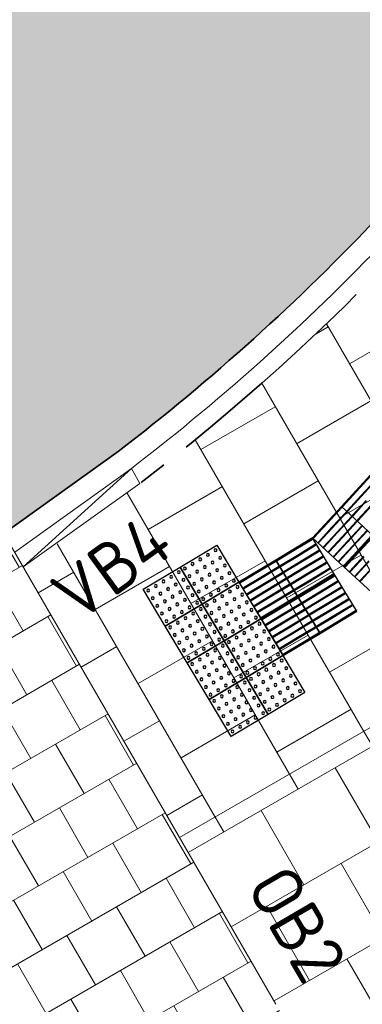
# Model space of a CAD drawing. Header units: metres. Extents: x 196651 to 397723, y 354703 to 710691.
# Tile 54 of 256: x 197670.76 to 197673.15, y 356039.73 to 356046.62. Entities that reach past the tile are written whole.
import ezdxf
from ezdxf.enums import TextEntityAlignment as Align

# ---------------------------------------------------------------- set-up
doc = ezdxf.new("R2010")
doc.units = ezdxf.units.M
doc.header["$MEASUREMENT"] = 0
doc.linetypes.add('VH-OPSLUITBAND_100X200', pattern=[16, 8, -2, 4, -2])
doc.linetypes.add('VH-RIJWIELPADBAND_410X225', pattern=[28, 16, -2, 2, -2, 0, -2, 2, -2])
for name, color, linetype, lineweight in [('N-WE-VH-GOOT_TEGEL-G', 170, 'Continuous', 35), ('N-WE-VH-KANTOPSLUITING_RIJWIELPADBAND_410X250-G', 5, 'VH-RIJWIELPADBAND_410X225', 35), ('N-WE-VH-KANTOPSLUITING_TEKST-T', 7, 'VH-OPSLUITBAND_100X200', 35), ('N-WE-VH-KANTVERHARDING-G', 1, 'Continuous', 5), ('N-WE-VH-VERHARDING_ASFALT_DEKLAAG-G_ZWART', 252, 'Continuous', 5), ('N-WE-VH-VERHARDING_TEGEL-200X200X50-A', 252, 'Continuous', 18), ('N-WE-VH-VERHARDING_TEGEL-A', 252, 'Continuous', 5), ('N-WE-VH-VERKEERSTEGEL-GELEIDETEGEL-S', 5, 'Continuous', 25), ('N-WE-VH-VERKEERSTEGEL-NOPPENTEGEL-S', 5, 'Continuous', 25)]:
    doc.layers.add(name, color=color, linetype=linetype, lineweight=lineweight)
doc.layers.add('N-WE-VH-VERHARDING_ASFALT_DEKLAAG-G_ROOD', color=7, linetype='Continuous', lineweight=5, true_color=0xbf4040)
doc.styles.add('NLCS-ISO', font='NLCS-ISO.ttf')

# ---------------------------------------------------------------- blocks, each defined once
blk = doc.blocks.new('TEKST TB')
at = {"style": 'NLCS-ISO'}
blk.add_attdef('TEKST_TROTTOIRBANDEN', text='', height=0.36, rotation=0.34071, dxfattribs=at).set_placement((0, 0), align=Align.BOTTOM_CENTER)
blk = doc.blocks.new('*U1818')
at = {"flags": 128}
for points in [[(0, 0.3), (0, 0.6), (0.3, 0.6), (0.3, 0.3)], [(0.3, 0.3), (0.3, 0.6), (0.6, 0.6), (0.6, 0.3)], [(0, 0), (0, 0.3), (0.3, 0.3), (0.3, 0)], [(0.3, 0), (0.3, 0.3), (0.6, 0.3), (0.6, 0)]]:
    blk.add_lwpolyline(points, close=True, dxfattribs=at)
for points in [[(0.0045, 0.5955, -0.414214), (0.007, 0.598), (0.1475, 0.598)], [(0.1475, 0.593), (0.007, 0.593, -0.414214), (0.0045, 0.5955), (0.0045, 0.5955)], [(0.1475, 0.598), (0.293, 0.598, -0.414214), (0.2955, 0.5955), (0.2955, 0.5955, -0.414214), (0.293, 0.593), (0.1475, 0.593)], [(0.3045, 0.5955, -0.414214), (0.307, 0.598), (0.4475, 0.598)], [(0.4475, 0.593), (0.307, 0.593, -0.414214), (0.3045, 0.5955), (0.3045, 0.5955)], [(0.4475, 0.598), (0.593, 0.598, -0.414214), (0.5955, 0.5955), (0.5955, 0.5955, -0.414214), (0.593, 0.593), (0.4475, 0.593)], [(0.0045, 0.547, -0.414214), (0.007, 0.5495), (0.1475, 0.5495)], [(0.1475, 0.5445), (0.007, 0.5445, -0.414214), (0.0045, 0.547), (0.0045, 0.547)], [(0.0045, 0.4985, -0.414214), (0.007, 0.501), (0.1475, 0.501)], [(0.1475, 0.496), (0.007, 0.496, -0.414214), (0.0045, 0.4985), (0.0045, 0.4985)], [(0.1475, 0.5495), (0.293, 0.5495, -0.414214), (0.2955, 0.547), (0.2955, 0.547, -0.414214), (0.293, 0.5445), (0.1475, 0.5445)], [(0.1475, 0.501), (0.293, 0.501, -0.414214), (0.2955, 0.4985), (0.2955, 0.4985, -0.414214), (0.293, 0.496), (0.1475, 0.496)], [(0.3045, 0.547, -0.414214), (0.307, 0.5495), (0.4475, 0.5495)], [(0.4475, 0.5445), (0.307, 0.5445, -0.414214), (0.3045, 0.547), (0.3045, 0.547)], [(0.3045, 0.4985, -0.414214), (0.307, 0.501), (0.4475, 0.501)], [(0.4475, 0.496), (0.307, 0.496, -0.414214), (0.3045, 0.4985), (0.3045, 0.4985)], [(0.4475, 0.5495), (0.593, 0.5495, -0.414214), (0.5955, 0.547), (0.5955, 0.547, -0.414214), (0.593, 0.5445), (0.4475, 0.5445)], [(0.4475, 0.501), (0.593, 0.501, -0.414214), (0.5955, 0.4985), (0.5955, 0.4985, -0.414214), (0.593, 0.496), (0.4475, 0.496)], [(0.0045, 0.45, -0.414214), (0.007, 0.4525), (0.1475, 0.4525)], [(0.1475, 0.4475), (0.007, 0.4475, -0.414214), (0.0045, 0.45), (0.0045, 0.45)], [(0.1475, 0.4525), (0.293, 0.4525, -0.414214), (0.2955, 0.45), (0.2955, 0.45, -0.414214), (0.293, 0.4475), (0.1475, 0.4475)], [(0.3045, 0.45, -0.414214), (0.307, 0.4525), (0.4475, 0.4525)], [(0.4475, 0.4475), (0.307, 0.4475, -0.414214), (0.3045, 0.45), (0.3045, 0.45)], [(0.4475, 0.4525), (0.593, 0.4525, -0.414214), (0.5955, 0.45), (0.5955, 0.45, -0.414214), (0.593, 0.4475), (0.4475, 0.4475)], [(0.0045, 0.4015, -0.414214), (0.007, 0.404), (0.1475, 0.404)], [(0.1475, 0.399), (0.007, 0.399, -0.414214), (0.0045, 0.4015), (0.0045, 0.4015)], [(0.0045, 0.353, -0.414214), (0.007, 0.3555), (0.1475, 0.3555)], [(0.1475, 0.3505), (0.007, 0.3505, -0.414214), (0.0045, 0.353), (0.0045, 0.353)], [(0.1475, 0.404), (0.293, 0.404, -0.414214), (0.2955, 0.4015), (0.2955, 0.4015, -0.414214), (0.293, 0.399), (0.1475, 0.399)], [(0.1475, 0.3555), (0.293, 0.3555, -0.414214), (0.2955, 0.353), (0.2955, 0.353, -0.414214), (0.293, 0.3505), (0.1475, 0.3505)], [(0.3045, 0.4015, -0.414214), (0.307, 0.404), (0.4475, 0.404)], [(0.4475, 0.399), (0.307, 0.399, -0.414214), (0.3045, 0.4015), (0.3045, 0.4015)], [(0.3045, 0.353, -0.414214), (0.307, 0.3555), (0.4475, 0.3555)], [(0.4475, 0.3505), (0.307, 0.3505, -0.414214), (0.3045, 0.353), (0.3045, 0.353)], [(0.4475, 0.404), (0.593, 0.404, -0.414214), (0.5955, 0.4015), (0.5955, 0.4015, -0.414214), (0.593, 0.399), (0.4475, 0.399)], [(0.4475, 0.3555), (0.593, 0.3555, -0.414214), (0.5955, 0.353), (0.5955, 0.353, -0.414214), (0.593, 0.3505), (0.4475, 0.3505)], [(0.0045, 0.3045, -0.414214), (0.007, 0.307), (0.1475, 0.307)], [(0.1475, 0.302), (0.007, 0.302, -0.414214), (0.0045, 0.3045), (0.0045, 0.3045)], [(0.0045, 0.2955, -0.414214), (0.007, 0.298), (0.1475, 0.298)], [(0.1475, 0.293), (0.007, 0.293, -0.414214), (0.0045, 0.2955), (0.0045, 0.2955)], [(0.1475, 0.307), (0.293, 0.307, -0.414214), (0.2955, 0.3045), (0.2955, 0.3045, -0.414214), (0.293, 0.302), (0.1475, 0.302)], [(0.1475, 0.298), (0.293, 0.298, -0.414214), (0.2955, 0.2955), (0.2955, 0.2955, -0.414214), (0.293, 0.293), (0.1475, 0.293)], [(0.3045, 0.3045, -0.414214), (0.307, 0.307), (0.4475, 0.307)], [(0.4475, 0.302), (0.307, 0.302, -0.414214), (0.3045, 0.3045), (0.3045, 0.3045)], [(0.3045, 0.2955, -0.414214), (0.307, 0.298), (0.4475, 0.298)], [(0.4475, 0.293), (0.307, 0.293, -0.414214), (0.3045, 0.2955), (0.3045, 0.2955)], [(0.4475, 0.307), (0.593, 0.307, -0.414214), (0.5955, 0.3045), (0.5955, 0.3045, -0.414214), (0.593, 0.302), (0.4475, 0.302)], [(0.4475, 0.298), (0.593, 0.298, -0.414214), (0.5955, 0.2955), (0.5955, 0.2955, -0.414214), (0.593, 0.293), (0.4475, 0.293)], [(0.0045, 0.247, -0.414214), (0.007, 0.2495), (0.1475, 0.2495)], [(0.1475, 0.2445), (0.007, 0.2445, -0.414214), (0.0045, 0.247), (0.0045, 0.247)], [(0.1475, 0.2495), (0.293, 0.2495, -0.414214), (0.2955, 0.247), (0.2955, 0.247, -0.414214), (0.293, 0.2445), (0.1475, 0.2445)], [(0.3045, 0.247, -0.414214), (0.307, 0.2495), (0.4475, 0.2495)], [(0.4475, 0.2445), (0.307, 0.2445, -0.414214), (0.3045, 0.247), (0.3045, 0.247)], [(0.4475, 0.2495), (0.593, 0.2495, -0.414214), (0.5955, 0.247), (0.5955, 0.247, -0.414214), (0.593, 0.2445), (0.4475, 0.2445)], [(0.0045, 0.1985, -0.414214), (0.007, 0.201), (0.1475, 0.201)], [(0.1475, 0.196), (0.007, 0.196, -0.414214), (0.0045, 0.1985), (0.0045, 0.1985)], [(0.0045, 0.15, -0.414214), (0.007, 0.1525), (0.1475, 0.1525)], [(0.1475, 0.1475), (0.007, 0.1475, -0.414214), (0.0045, 0.15), (0.0045, 0.15)], [(0.1475, 0.201), (0.293, 0.201, -0.414214), (0.2955, 0.1985), (0.2955, 0.1985, -0.414214), (0.293, 0.196), (0.1475, 0.196)], [(0.1475, 0.1525), (0.293, 0.1525, -0.414214), (0.2955, 0.15), (0.2955, 0.15, -0.414214), (0.293, 0.1475), (0.1475, 0.1475)], [(0.3045, 0.1985, -0.414214), (0.307, 0.201), (0.4475, 0.201)], [(0.4475, 0.196), (0.307, 0.196, -0.414214), (0.3045, 0.1985), (0.3045, 0.1985)], [(0.3045, 0.15, -0.414214), (0.307, 0.1525), (0.4475, 0.1525)], [(0.4475, 0.1475), (0.307, 0.1475, -0.414214), (0.3045, 0.15), (0.3045, 0.15)], [(0.4475, 0.201), (0.593, 0.201, -0.414214), (0.5955, 0.1985), (0.5955, 0.1985, -0.414214), (0.593, 0.196), (0.4475, 0.196)], [(0.4475, 0.1525), (0.593, 0.1525, -0.414214), (0.5955, 0.15), (0.5955, 0.15, -0.414214), (0.593, 0.1475), (0.4475, 0.1475)], [(0.0045, 0.1015, -0.414214), (0.007, 0.104), (0.1475, 0.104)], [(0.1475, 0.099), (0.007, 0.099, -0.414214), (0.0045, 0.1015), (0.0045, 0.1015)], [(0.1475, 0.104), (0.293, 0.104, -0.414214), (0.2955, 0.1015), (0.2955, 0.1015, -0.414214), (0.293, 0.099), (0.1475, 0.099)], [(0.3045, 0.1015, -0.414214), (0.307, 0.104), (0.4475, 0.104)], [(0.4475, 0.099), (0.307, 0.099, -0.414214), (0.3045, 0.1015), (0.3045, 0.1015)], [(0.4475, 0.104), (0.593, 0.104, -0.414214), (0.5955, 0.1015), (0.5955, 0.1015, -0.414214), (0.593, 0.099), (0.4475, 0.099)], [(0.0045, 0.053, -0.414214), (0.007, 0.0555), (0.1475, 0.0555)], [(0.1475, 0.0505), (0.007, 0.0505, -0.414214), (0.0045, 0.053), (0.0045, 0.053)], [(0.0045, 0.0045, -0.414214), (0.007, 0.007), (0.1475, 0.007)], [(0.1475, 0.002), (0.007, 0.002, -0.414214), (0.0045, 0.0045), (0.0045, 0.0045)], [(0.1475, 0.0555), (0.293, 0.0555, -0.414214), (0.2955, 0.053), (0.2955, 0.053, -0.414214), (0.293, 0.0505), (0.1475, 0.0505)], [(0.1475, 0.007), (0.293, 0.007, -0.414214), (0.2955, 0.0045), (0.2955, 0.0045, -0.414214), (0.293, 0.002), (0.1475, 0.002)], [(0.3045, 0.053, -0.414214), (0.307, 0.0555), (0.4475, 0.0555)], [(0.4475, 0.0505), (0.307, 0.0505, -0.414214), (0.3045, 0.053), (0.3045, 0.053)], [(0.3045, 0.0045, -0.414214), (0.307, 0.007), (0.4475, 0.007)], [(0.4475, 0.002), (0.307, 0.002, -0.414214), (0.3045, 0.0045), (0.3045, 0.0045)], [(0.4475, 0.0555), (0.593, 0.0555, -0.414214), (0.5955, 0.053), (0.5955, 0.053, -0.414214), (0.593, 0.0505), (0.4475, 0.0505)], [(0.4475, 0.007), (0.593, 0.007, -0.414214), (0.5955, 0.0045), (0.5955, 0.0045, -0.414214), (0.593, 0.002), (0.4475, 0.002)]]:
    blk.add_lwpolyline(points, format="xyb", dxfattribs=at)
blk = doc.blocks.new('*U2075')
for centre in [(0.025, 0.575), (0.0875, 0.575), (0.15, 0.575), (0.2125, 0.575), (0.275, 0.575), (0.325, 0.575), (0.3875, 0.575), (0.45, 0.575), (0.5125, 0.575), (0.575, 0.575), (0.625, 0.575), (0.6875, 0.575), (0.75, 0.575), (0.8125, 0.575), (0.875, 0.575), (0.925, 0.575), (0.9875, 0.575), (1.05, 0.575), (1.1125, 0.575), (1.175, 0.575), (0.025, 0.5125), (0.0875, 0.5125), (0.15, 0.5125), (0.2125, 0.5125), (0.275, 0.5125), (0.325, 0.5125), (0.3875, 0.5125), (0.45, 0.5125), (0.5125, 0.5125), (0.575, 0.5125), (0.625, 0.5125), (0.6875, 0.5125), (0.75, 0.5125), (0.8125, 0.5125), (0.875, 0.5125), (0.925, 0.5125), (0.9875, 0.5125), (1.05, 0.5125), (1.1125, 0.5125), (1.175, 0.5125), (0.025, 0.45), (0.0875, 0.45), (0.15, 0.45), (0.2125, 0.45), (0.275, 0.45), (0.325, 0.45), (0.3875, 0.45), (0.45, 0.45), (0.5125, 0.45), (0.575, 0.45), (0.625, 0.45), (0.6875, 0.45), (0.75, 0.45), (0.8125, 0.45), (0.875, 0.45), (0.925, 0.45), (0.9875, 0.45), (1.05, 0.45), (1.1125, 0.45), (1.175, 0.45), (0.025, 0.3875), (0.0875, 0.3875), (0.15, 0.3875), (0.2125, 0.3875), (0.275, 0.3875), (0.325, 0.3875), (0.3875, 0.3875), (0.45, 0.3875), (0.5125, 0.3875), (0.575, 0.3875), (0.625, 0.3875), (0.6875, 0.3875), (0.75, 0.3875), (0.8125, 0.3875), (0.875, 0.3875), (0.925, 0.3875), (0.9875, 0.3875), (1.05, 0.3875), (1.1125, 0.3875), (1.175, 0.3875), (0.025, 0.325), (0.025, 0.275), (0.0875, 0.325), (0.0875, 0.275), (0.15, 0.325), (0.15, 0.275), (0.2125, 0.325), (0.2125, 0.275), (0.275, 0.325), (0.275, 0.275), (0.325, 0.325), (0.325, 0.275), (0.3875, 0.325), (0.3875, 0.275), (0.45, 0.325), (0.45, 0.275), (0.5125, 0.325), (0.5125, 0.275), (0.575, 0.325), (0.575, 0.275), (0.625, 0.325), (0.625, 0.275), (0.6875, 0.325), (0.6875, 0.275), (0.75, 0.325), (0.75, 0.275), (0.8125, 0.325), (0.8125, 0.275), (0.875, 0.325), (0.875, 0.275), (0.925, 0.325), (0.925, 0.275), (0.9875, 0.325), (0.9875, 0.275), (1.05, 0.325), (1.05, 0.275), (1.1125, 0.325), (1.1125, 0.275), (1.175, 0.325), (1.175, 0.275), (0.025, 0.2125), (0.0875, 0.2125), (0.15, 0.2125), (0.2125, 0.2125), (0.275, 0.2125), (0.325, 0.2125), (0.3875, 0.2125), (0.45, 0.2125), (0.5125, 0.2125), (0.575, 0.2125), (0.625, 0.2125), (0.6875, 0.2125), (0.75, 0.2125), (0.8125, 0.2125), (0.875, 0.2125), (0.925, 0.2125), (0.9875, 0.2125), (1.05, 0.2125), (1.1125, 0.2125), (1.175, 0.2125), (0.025, 0.15), (0.0875, 0.15), (0.15, 0.15), (0.2125, 0.15), (0.275, 0.15), (0.325, 0.15), (0.3875, 0.15), (0.45, 0.15), (0.5125, 0.15), (0.575, 0.15), (0.625, 0.15), (0.6875, 0.15), (0.75, 0.15), (0.8125, 0.15), (0.875, 0.15), (0.925, 0.15), (0.9875, 0.15), (1.05, 0.15), (1.1125, 0.15), (1.175, 0.15), (0.025, 0.0875), (0.0875, 0.0875), (0.15, 0.0875), (0.2125, 0.0875), (0.275, 0.0875), (0.325, 0.0875), (0.3875, 0.0875), (0.45, 0.0875), (0.5125, 0.0875), (0.575, 0.0875), (0.625, 0.0875), (0.6875, 0.0875), (0.75, 0.0875), (0.8125, 0.0875), (0.875, 0.0875), (0.925, 0.0875), (0.9875, 0.0875), (1.05, 0.0875), (1.1125, 0.0875), (1.175, 0.0875), (0.025, 0.025), (0.0875, 0.025), (0.15, 0.025), (0.2125, 0.025), (0.275, 0.025), (0.325, 0.025), (0.3875, 0.025), (0.45, 0.025), (0.5125, 0.025), (0.575, 0.025), (0.625, 0.025), (0.6875, 0.025), (0.75, 0.025), (0.8125, 0.025), (0.875, 0.025), (0.925, 0.025), (0.9875, 0.025), (1.05, 0.025), (1.1125, 0.025), (1.175, 0.025)]:
    blk.add_circle(centre, 0.01)
for points in [[(0.3, 0.3), (0.3, 0.6), (0, 0.6), (0, 0.3)], [(0.6, 0.3), (0.6, 0.6), (0.3, 0.6), (0.3, 0.3)], [(0.9, 0.3), (0.9, 0.6), (0.6, 0.6), (0.6, 0.3)], [(1.2, 0.3), (1.2, 0.6), (0.9, 0.6), (0.9, 0.3)], [(0.3, 0), (0.3, 0.3), (0, 0.3), (0, 0)], [(0.6, 0), (0.6, 0.3), (0.3, 0.3), (0.3, 0)], [(0.9, 0), (0.9, 0.3), (0.6, 0.3), (0.6, 0)], [(1.2, 0), (1.2, 0.3), (0.9, 0.3), (0.9, 0)]]:
    blk.add_3dface(points)
blk = doc.blocks.new('*U1820')
at = {"flags": 128}
for points in [[(0, 0.3), (0, 0.6), (0.3, 0.6), (0.3, 0.3)], [(0, 0), (0, 0.3), (0.3, 0.3), (0.3, 0)], [(0.3, 0), (0.3, 0.3), (0.6, 0.3), (0.6, 0)]]:
    blk.add_lwpolyline(points, close=True, dxfattribs=at)
for points in [[(0.0045, 0.45, -0.414214), (0.007, 0.4525), (0.1475, 0.4525)], [(0.1475, 0.4475), (0.007, 0.4475, -0.414214), (0.0045, 0.45), (0.0045, 0.45)], [(0.0045, 0.4015, -0.414214), (0.007, 0.404), (0.1475, 0.404)], [(0.1475, 0.399), (0.007, 0.399, -0.414214), (0.0045, 0.4015), (0.0045, 0.4015)], [(0.0045, 0.353, -0.414214), (0.007, 0.3555), (0.1475, 0.3555)], [(0.1475, 0.3505), (0.007, 0.3505, -0.414214), (0.0045, 0.353), (0.0045, 0.353)], [(0.0045, 0.3045, -0.414214), (0.007, 0.307), (0.1475, 0.307)], [(0.1475, 0.302), (0.007, 0.302, -0.414214), (0.0045, 0.3045), (0.0045, 0.3045)], [(0.0045, 0.2955, -0.414214), (0.007, 0.298), (0.1475, 0.298)], [(0.1475, 0.293), (0.007, 0.293, -0.414214), (0.0045, 0.2955), (0.0045, 0.2955)], [(0.1475, 0.307), (0.293, 0.307, -0.414214), (0.2955, 0.3045), (0.2955, 0.3045, -0.414214), (0.293, 0.302), (0.1475, 0.302)], [(0.1475, 0.298), (0.293, 0.298, -0.414214), (0.2955, 0.2955), (0.2955, 0.2955, -0.414214), (0.293, 0.293), (0.1475, 0.293)], [(0.0045, 0.247, -0.414214), (0.007, 0.2495), (0.1475, 0.2495)], [(0.1475, 0.2445), (0.007, 0.2445, -0.414214), (0.0045, 0.247), (0.0045, 0.247)], [(0.1475, 0.2495), (0.293, 0.2495, -0.414214), (0.2955, 0.247), (0.2955, 0.247, -0.414214), (0.293, 0.2445), (0.1475, 0.2445)], [(0.0045, 0.1985, -0.414214), (0.007, 0.201), (0.1475, 0.201)], [(0.1475, 0.196), (0.007, 0.196, -0.414214), (0.0045, 0.1985), (0.0045, 0.1985)], [(0.0045, 0.15, -0.414214), (0.007, 0.1525), (0.1475, 0.1525)], [(0.1475, 0.1475), (0.007, 0.1475, -0.414214), (0.0045, 0.15), (0.0045, 0.15)], [(0.1475, 0.201), (0.293, 0.201, -0.414214), (0.2955, 0.1985), (0.2955, 0.1985, -0.414214), (0.293, 0.196), (0.1475, 0.196)], [(0.1475, 0.1525), (0.293, 0.1525, -0.414214), (0.2955, 0.15), (0.2955, 0.15, -0.414214), (0.293, 0.1475), (0.1475, 0.1475)], [(0.3045, 0.15, -0.414214), (0.307, 0.1525), (0.4475, 0.1525)], [(0.4475, 0.1475), (0.307, 0.1475, -0.414214), (0.3045, 0.15), (0.3045, 0.15)], [(0.0045, 0.1015, -0.414214), (0.007, 0.104), (0.1475, 0.104)], [(0.1475, 0.099), (0.007, 0.099, -0.414214), (0.0045, 0.1015), (0.0045, 0.1015)], [(0.1475, 0.104), (0.293, 0.104, -0.414214), (0.2955, 0.1015), (0.2955, 0.1015, -0.414214), (0.293, 0.099), (0.1475, 0.099)], [(0.3045, 0.1015, -0.414214), (0.307, 0.104), (0.4475, 0.104)], [(0.4475, 0.099), (0.307, 0.099, -0.414214), (0.3045, 0.1015), (0.3045, 0.1015)], [(0.0045, 0.053, -0.414214), (0.007, 0.0555), (0.1475, 0.0555)], [(0.1475, 0.0505), (0.007, 0.0505, -0.414214), (0.0045, 0.053), (0.0045, 0.053)], [(0.0045, 0.0045, -0.414214), (0.007, 0.007), (0.1475, 0.007)], [(0.1475, 0.002), (0.007, 0.002, -0.414214), (0.0045, 0.0045), (0.0045, 0.0045)], [(0.1475, 0.0555), (0.293, 0.0555, -0.414214), (0.2955, 0.053), (0.2955, 0.053, -0.414214), (0.293, 0.0505), (0.1475, 0.0505)], [(0.1475, 0.007), (0.293, 0.007, -0.414214), (0.2955, 0.0045), (0.2955, 0.0045, -0.414214), (0.293, 0.002), (0.1475, 0.002)], [(0.3045, 0.053, -0.414214), (0.307, 0.0555), (0.4475, 0.0555)], [(0.4475, 0.0505), (0.307, 0.0505, -0.414214), (0.3045, 0.053), (0.3045, 0.053)], [(0.3045, 0.0045, -0.414214), (0.307, 0.007), (0.4475, 0.007)], [(0.4475, 0.002), (0.307, 0.002, -0.414214), (0.3045, 0.0045), (0.3045, 0.0045)], [(0.4475, 0.0555), (0.593, 0.0555, -0.414214), (0.5955, 0.053), (0.5955, 0.053, -0.414214), (0.593, 0.0505), (0.4475, 0.0505)], [(0.4475, 0.007), (0.593, 0.007, -0.414214), (0.5955, 0.0045), (0.5955, 0.0045, -0.414214), (0.593, 0.002), (0.4475, 0.002)]]:
    blk.add_lwpolyline(points, format="xyb", dxfattribs=at)

msp = doc.modelspace()

# ---------------------------------------------------------------- hatches: boundary and pattern name
at = {"layer": 'N-WE-VH-VERHARDING_ASFALT_DEKLAAG-G_ROOD'}
h = msp.add_hatch(color=256, dxfattribs=at)
edge = h.paths.add_edge_path()
edge.add_arc((197660.5566, 356042.5749), 2.15, 279.26239, 300.79129)
edge.add_line((197661.6572, 356040.728), (197662.3864, 356041.1625))
edge.add_arc((197656.1667, 356051.5998), 12.15, 300.79129, 305.82824)
edge.add_arc((197831.4227, 355808.8537), 287.25, 124.439146, 125.828239, ccw=False)
edge.add_arc((197662.1028, 356055.777), 12.15, 304.43915, 316.70035)
edge.add_line((197670.9453, 356047.4444), (197677.4423, 356054.3389))
edge.add_arc((197686.1174, 356046.164), 11.92, 122.44242, 136.70035, ccw=False)
edge.add_arc((197839.2744, 355805.2217), 297.4201, 121.213878, 122.44242, ccw=False)
edge.add_arc((197839.2735, 355805.2234), 297.4181, 118.196896, 121.213886, ccw=False)
edge.add_line((197698.7425, 356067.3466), (197700.1708, 356064.4814))
edge.add_arc((197839.2739, 355805.2226), 294.219, 118.215398, 122.442557)
edge.add_arc((197686.1174, 356046.164), 8.72, 122.44684, 136.70035)
edge.add_line((197679.7712, 356052.1443), (197673.2742, 356045.2498))
edge.add_arc((197662.1028, 356055.777), 15.35, 307.4963, 316.70035, ccw=False)
edge.add_line((197671.4465, 356043.5985), (197670.6368, 356043.0167))
edge.add_arc((197831.4227, 355808.8537), 284.05, 124.475086, 125.828239)
edge.add_arc((197656.1667, 356051.5998), 15.35, 300.79129, 305.82824, ccw=False)
edge.add_line((197664.0246, 356038.4136), (197657.0549, 356034.2603))
edge.add_line((197657.0549, 356034.2603), (197655.0434, 356036.7867))
edge.add_line((197655.0434, 356036.7867), (197656.1385, 356037.4393))
edge.add_arc((197655.5498, 356038.4272), 1.15, 300.79129, 330.38314)
edge.add_line((197656.5496, 356037.8589), (197660.9026, 356040.4529))
at = {"layer": 'N-WE-VH-VERHARDING_ASFALT_DEKLAAG-G_ZWART'}
h = msp.add_hatch(color=256, dxfattribs=at)
edge = h.paths.add_edge_path()
edge.add_line((197652.3959, 356040.1955), (197653.0758, 356040.7543))
edge.add_arc((197831.4227, 355808.8537), 292.55, 117.164885, 127.56266, ccw=False)
edge.add_line((197697.8582, 356069.1343), (197696.5406, 356071.7752))
edge.add_arc((197831.4206, 355808.8539), 295.5, 117.158057, 124.077268)
edge.add_arc((197665.2045, 356054.5639), 1.15, 195.00325, 304.07727, ccw=False)
edge.add_line((197664.0937, 356054.2662), (197658.9299, 356049.7494))
edge.add_arc((197657.8308, 356049.4112), 1.15, -54.18521, 17.10328, ccw=False)
edge.add_arc((197831.4206, 355808.8539), 295.5, 125.814785, 127.570159)
edge.add_line((197651.2446, 356043.0693), (197650.5092, 356042.4648))
edge.add_line((197650.5092, 356042.4648), (197652.3959, 356040.1955))
at = {"layer": 'N-WE-VH-VERHARDING_TEGEL-200X200X50-A'}
h = msp.add_hatch(dxfattribs=at)
h.set_pattern_fill('AVH-TEGEL_200X200_HALFST', color=256, scale=2, angle=120, pattern_type=2)
h.set_pattern_definition([(120, (197669.55536, 356038.86237), (-0.373205, 0.24641), [0.4, -0.4]), (210, (197669.55536, 356038.86237), (0.2, -0.34641), [])])
edge = h.paths.add_edge_path()
edge.add_arc((197832.7061, 355807.0472), 286.2659, 124.479827, 125.695847)
edge.add_line((197665.675, 356039.5312), (197666.9355, 356037.3485))
edge.add_line((197666.9355, 356037.3485), (197668.1177, 356035.3042))
edge.add_line((197668.1177, 356035.3042), (197673.3564, 356038.3292))
edge.add_line((197673.3564, 356038.3292), (197672.1747, 356040.3759))
edge.add_line((197672.1747, 356040.3759), (197670.6464, 356043.0235))
at = {"layer": 'N-WE-VH-VERHARDING_TEGEL-A'}
h = msp.add_hatch(dxfattribs=at)
h.set_pattern_fill('AVH-TEGEL_300X300_HALFST', color=256, scale=2, angle=30, style=0, pattern_type=2)
h.set_pattern_definition([(30, (0, 0), (0.36961524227, 0.55980762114), [0.6, -0.6]), (120, (0, 0), (-0.5196152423, -0.3), [])])
edge = h.paths.add_edge_path()
edge.add_line((197670.7772, 356042.7969), (197671.8759, 356040.8943))
edge.add_line((197671.8759, 356040.8943), (197674.4152, 356042.3601))
edge.add_line((197674.4152, 356042.3601), (197674.8602, 356044.1333))
edge.add_arc((197662.3741, 356055.9628), 17.2, 316.54666, 316.70035)
edge.add_line((197674.8919, 356044.1668), (197673.691, 356045.2984))
edge.add_line((197673.691, 356045.2984), (197673.4707, 356045.0646))
edge.add_arc((197662.1028, 356055.777), 15.62, 304.43915, 316.70035, ccw=False)
edge.add_arc((197670.0506, 356044.1569), 1.5419, 298.1156, 305.06537, ccw=False)
h = msp.add_hatch(dxfattribs=at)
h.set_pattern_fill('AVH-TEGEL_300X300_HALFST', color=256, scale=2, angle=120, style=0, pattern_type=2)
h.set_pattern_definition([(120, (0, 0), (-0.55980762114, 0.36961524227), [0.6, -0.6]), (210, (0, 0), (0.3, -0.5196152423), [])])
h.paths.add_polyline_path([(197672.55, 356039.7266), (197673.3565, 356038.3293), (197673.5299, 356038.4294), (197674.8545, 356036.1342), (197677.2209, 356037.5005), (197675.0887, 356041.1935), (197674.4152, 356042.3601), (197671.8759, 356040.8943)])

# ---------------------------------------------------------------- linework, layer by layer
at = {"layer": 'N-WE-VH-GOOT_TEGEL-G', "flags": 128}
for points in [[(197866.1533, 356128.2647, 0.326953), (197857.8188, 356133.0876), (197856.1658, 356132.9093, 0.061287), (197825.0365, 356125.626, 0.012123), (197818.5935, 356123.0787), (197814.9222, 356121.4736), (197802.461, 356115.9584), (197789.9629, 356107.1473), (197768.0016, 356097.4274), (197745.0209, 356090.5359), (197713.0206, 356076.3727, 0.0598), (197653.0758, 356040.7543), (197649.9856, 356038.2145), (197649.0843, 356037.4999, 0.001353), (197648.4858, 356037.0227, 0.017706), (197632.7997, 356023.5067), (197611.0048, 356003.3394, -0.211707), (197547.2728, 355981.5539, -0.211707)], [(197854.4614, 356118.7747), (197854.0481, 356121.7283, 0.425391), (197850.3738, 356124.3925, 0.007367), (197846.4767, 356123.6359, 0.051174), (197820.273, 356115.278, 0.018095), (197817.1597, 356113.7849), (197802.2009, 356105.9327, -0.016679), (197799.0612, 356104.4159), (197767.4705, 356090.4341, -0.009918), (197765.5578, 356089.6325), (197746.1543, 356081.9498, -0.009633), (197744.2676, 356081.2445), (197712.1984, 356069.9555, 0.036109), (197702.6667, 356065.8052, 0.015482), (197686.8031, 356056.8523, 0.000003), (197686.7995, 356056.8501, 0.005361), (197681.4396, 356053.5231, 0.062292), (197679.7712, 356052.1443), (197673.2742, 356045.2498, -0.040182), (197671.4465, 356043.5985), (197670.646, 356043.0232)], [(197657.04, 356043.5573), (197658.8697, 356041.2419, 0.376245), (197661.6572, 356040.728), (197662.3864, 356041.1625, 0.021981), (197663.2788, 356041.7489, -0.006061), (197668.974, 356045.7566, 0.053551), (197670.9453, 356047.4444), (197677.4423, 356054.3389, -0.062292), (197679.7229, 356056.2237, -0.005361), (197685.1412, 356059.5868, -0.000003), (197685.1448, 356059.589, -0.015482), (197701.181, 356068.6394, -0.036109), (197711.1359, 356072.9739), (197733.862, 356080.974, 0.437309), (197735.1141, 356083.8722), (197734.3314, 356085.6407)]]:
    msp.add_lwpolyline(points, format="xyb", dxfattribs=at)
at = {"layer": 'N-WE-VH-KANTOPSLUITING_RIJWIELPADBAND_410X250-G', "ltscale": 0.1, "flags": 128}
msp.add_lwpolyline([(197739.1092, 356079.1424), (197712.2881, 356069.7008, 0.036109), (197702.7921, 356065.5661, 0.015482), (197686.9431, 356056.6213, 0.000003), (197686.9395, 356056.6192, 0.005361), (197681.5844, 356053.2952, 0.062292), (197679.9677, 356051.9592), (197673.4707, 356045.0646, -0.040435), (197671.5983, 356043.3746, -0.040435)], format="xyb", dxfattribs=at)
at = {"layer": 'N-WE-VH-KANTVERHARDING-G', "flags": 128}
for points in [[(197854.3129, 356118.7539), (197853.8996, 356121.7075, 0.425391), (197850.4002, 356124.2449, 0.007367), (197846.5075, 356123.4891, 0.051174), (197820.3329, 356115.1405, 0.018095), (197817.2294, 356113.6521), (197802.2706, 356105.7999, -0.016679), (197799.1219, 356104.2787), (197767.5312, 356090.2969, -0.009918), (197765.613, 356089.493), (197746.2095, 356081.8103, -0.009633), (197744.3174, 356081.103), (197712.2482, 356069.814, 0.036109), (197702.7364, 356065.6724, 0.015482), (197686.8809, 356056.724, 0.000003), (197686.8773, 356056.7218, 0.005361), (197681.52, 356053.3965, 0.062292), (197679.8804, 356052.0414), (197673.3834, 356045.1469, -0.040182), (197671.5378, 356043.4794, -0.040182)], [(197745.073, 356090.3949), (197713.0813, 356076.2356, 0.059798), (197653.1692, 356040.6369), (197650.0798, 356038.0978), (197649.1775, 356037.3824, 0.001353), (197648.5796, 356036.9056, 0.017706), (197632.9016, 356023.3966), (197611.1067, 356003.2293, -0.211707), (197547.2596, 355981.4045, -0.211707)], [(197734.1942, 356085.58), (197734.977, 356083.8115, -0.437309), (197733.8122, 356081.1155), (197711.0861, 356073.1154, 0.036109), (197701.1113, 356068.7722, 0.015482), (197685.0671, 356059.7173, 0.000003), (197685.0635, 356059.7151, 0.005361), (197679.6425, 356056.3503, 0.062292), (197677.3332, 356054.4418), (197670.8362, 356047.5473, -0.053551), (197668.8892, 356045.8803, 0.006061), (197663.191, 356041.8705)]]:
    msp.add_lwpolyline(points, format="xyb", dxfattribs=at)
for points in [[(197671.5378, 356043.4794), (197670.7217, 356042.893)], [(197671.5378, 356043.4794), (197670.7819, 356042.7888)], [(197671.5378, 356043.4794), (197671.5983, 356043.3746)], [(197671.5983, 356043.3746), (197670.7819, 356042.7888)], [(197672.5496, 356039.7264), (197670.6464, 356043.0235)]]:
    msp.add_lwpolyline(points, dxfattribs=at)
at = {"layer": 'N-WE-VH-VERHARDING_TEGEL-A', "flags": 128}
msp.add_lwpolyline([(197674.4152, 356042.3601), (197671.8756, 356040.8941)], dxfattribs=at)

# ---------------------------------------------------------------- block references
at = {"layer": 'N-WE-VH-KANTOPSLUITING_TEKST-T'}
for p, rotation, values in [((197671.5668, 356042.5518), 35.66263547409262, {'TEKST_TROTTOIRBANDEN': 'VB4'}), ((197672.4475, 356040.1434), 300.0243763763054, {'TEKST_TROTTOIRBANDEN': 'OB2'})]:
    msp.add_blockref('TEKST TB', p, dxfattribs=dict(at, rotation=rotation)).add_auto_attribs(values)
at = {"layer": 'N-WE-VH-VERKEERSTEGEL-GELEIDETEGEL-S', "xscale": -1}
for name, p, rotation in [('*U1820', (197672.8044, 356042.9921), 227.4407128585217), ('*U1818', (197672.2907, 356042.6819), 211.1275107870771)]:
    msp.add_blockref(name, p, dxfattribs=dict(at, rotation=rotation))
at = {"layer": 'N-WE-VH-VERKEERSTEGEL-NOPPENTEGEL-S', "xscale": -1, "rotation": 120.8851421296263}
msp.add_blockref('*U2075', (197672.136, 356042.9406), dxfattribs=at)

doc.saveas('drawing.dxf')
